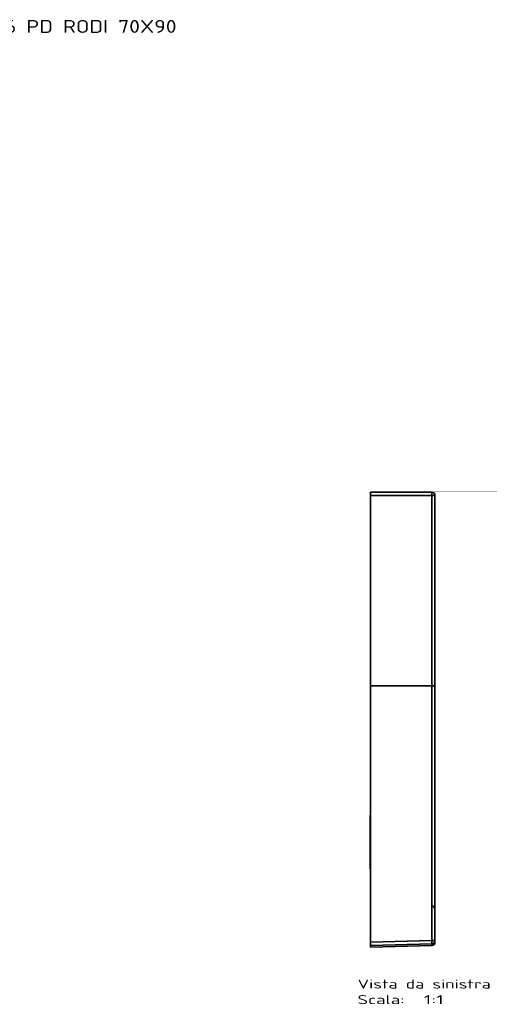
# Model space of a CAD drawing. Extents: x 261 to 1910, y 448 to 1974.
# Tile 21 of 21: x 1182 to 1910, y 448 to 1974. Entities that reach past the tile are written whole.
import ezdxf
from ezdxf.enums import TextEntityAlignment as Align

# ---------------------------------------------------------------- set-up
doc = ezdxf.new("R2010")
doc.units = 0
doc.layers.get('0').update_dxf_attribs({"lineweight": 13})
doc.styles.get("Standard").update_dxf_attribs({"font": 'isocp.shx'})

# ---------------------------------------------------------------- blocks, each defined once
blk = doc.blocks.new('BLOCK16')
at = {"color": 7, "lineweight": 13}
blk.add_text('1036 PD RODI 70X90', height=20, dxfattribs=at).set_placement((400, 1412.2), (712.3, 1412.2), align=Align.FIT)
blk = doc.blocks.new('BLOCK20')
at = {"color": 7, "lineweight": 13}
for s, p, p2 in [('Vista da sinistra', (-120, -69.4), (86.4, -69.4)), ('Scala:', (-120, -93.6), (-47.1, -93.6)), ('  1:1', (-47.1, -93.6), (13.6, -93.6))]:
    blk.add_text(s, height=14, dxfattribs=at).set_placement(p, p2, align=Align.FIT)
blk = doc.blocks.new('BLOCK21')
at = {"color": 7, "lineweight": 35, "ltscale": 0.050509}
blk.add_line((-100, 698), (-100, 700), dxfattribs=at)
at = {"color": 7, "lineweight": 35, "ltscale": 0.124994}
for p, q in [((-100, 695), (-100, 700)), ((-100, 700), (-100, 695))]:
    blk.add_line(p, q, dxfattribs=at)
at = {"color": 7, "lineweight": 35}
for p, q in [((-5, 700), (-100, 700)), ((-100, 695), (-4.9, 695)), ((-100, 695), (-100, 399.9)), ((-100, 399.9), (-100, 695)), ((-100, 695), (-4.9, 695)), ((-4.9, 695), (-4.9, 399.9)), ((-4.9, 695), (-4.9, 399.9)), ((0, 695), (0, 399.9)), ((0, 399.9), (0, 695)), ((-100, 399.9), (-4.9, 399.9)), ((-100, 399.9), (-4.9, 399.9)), ((-100, 399.9), (-100, 2.4)), ((-100, 199.2), (-100, 399.9)), ((-4.9, 399.9), (-4.9, 4.9)), ((-4.9, 399.9), (-4.9, 4.9)), ((0, 399.9), (0, 4.9)), ((0, 4.9), (0, 399.9)), ((-100.4, 199.2), (-100.4, 157.7)), ((-100.4, 157.7), (-100.4, 199.2)), ((-100.4, 157.7), (-100.4, 199)), ((-100.4, 189.2), (-100.4, 157.7)), ((-100.4, 157.7), (-100.4, 116.2)), ((-100.4, 157.7), (-100.4, 116.2)), ((-100.4, 157.7), (-100.4, 126.2)), ((-100, 2.4), (-100, 116.2)), ((-100, 2.4), (-4.9, 4.9)), ((-4.9, 4.9), (-100, 2.4)), ((-4.9, -0.1), (-100, -2.6)), ((-4.9, -0.1), (-100, -2.6)), ((-100, -5.1), (-4.9, -2.6))]:
    blk.add_line(p, q, dxfattribs=at)
at = {"color": 7, "lineweight": 35, "ltscale": 0.121728}
for p, q in [((-4.9, 695), (0, 695)), ((-4.9, 695), (0, 695)), ((0, 399.9), (-4.9, 399.9)), ((-4.9, 399.9), (0, 399.9)), ((0, 4.9), (-4.9, 4.9)), ((0, 4.9), (-4.9, 4.9))]:
    blk.add_line(p, q, dxfattribs=at)
at = {"color": 7, "lineweight": 35, "ltscale": 0.01123}
for p, q in [((-100, 199.2), (-100.4, 199.2)), ((-100, 116.2), (-100.4, 116.2))]:
    blk.add_line(p, q, dxfattribs=at)
at = {"color": 7, "lineweight": 35, "ltscale": 0.011214}
blk.add_line((-100, 157.7), (-100.4, 157.7), dxfattribs=at)
blk.add_line((-100, 157.7), (-100.4, 157.7), dxfattribs=at)
at = {"color": 7, "lineweight": 35, "ltscale": 0.124949}
for p, q in [((-100, -2.6), (-100, 2.4)), ((-100, 2.4), (-100, -2.6))]:
    blk.add_line(p, q, dxfattribs=at)
at = {"color": 7, "lineweight": 35, "ltscale": 0.062507}
blk.add_line((0, 4.9), (0, 2.4), dxfattribs=at)
blk.add_line((0, 4.9), (0, 2.4), dxfattribs=at)
at = {"color": 7, "lineweight": 35, "ltscale": 0.001428}
blk.add_line((0, 4.9), (0, 4.8), dxfattribs=at)
at = {"color": 7, "lineweight": 35, "ltscale": 0.00226}
blk.add_line((0, 4.9), (0, 4.8), dxfattribs=at)
at = {"color": 7, "lineweight": 35, "ltscale": 0.063162}
blk.add_line((-100, -2.6), (-100, -5.1), dxfattribs=at)
at = {"color": 7, "lineweight": 35, "ltscale": 0.062515}
blk.add_line((-4.9, -0.1), (-4.9, -2.6), dxfattribs=at)
at = {"color": 7, "lineweight": 35, "ltscale": 3.0764e-05}
blk.add_line((-4.9, -0.1), (-4.9, -0.1), dxfattribs=at)
at = {"color": 7, "lineweight": 35}
for centre, radius, start, end in [((-5, 695), 5, 0.0014, 90.0013), ((-5, 695), 5, 0.0016, 90.0013), ((-5, 695), 5, 359.9997, 89.9997), ((-6, 52.8), 6, 0.0133, 69.9866), ((-5, 4.9), 5, 271.4979, 359.998), ((-184.2, 0.2), 179.4, 0.8991, 1.4917), ((-183.8, 0.2), 179, 0.8951, 1.4919), ((-5, 4.9), 5, 271.4979, 359.998), ((-5, 2.4), 5, 271.5, 360), ((-5, 2.4), 5, 271.5, 360)]:
    blk.add_arc(centre, radius, start, end, dxfattribs=at)
for points, knots in [([(-4.9, 695), (-4.9, 696), (-4.9, 697), (-4.9, 698), (-4.9, 699.2), (-5, 699.8), (-5, 699.9), (-5, 700), (-5, 700), (-5, 700), (-5, 700), (-5, 700)], [0, 0, 0, 0, 0, 0, 7.225501, 7.225501, 7.225501, 9.287748, 9.287748, 9.287748, 9.577706, 9.577706, 9.577706, 9.577706, 9.577706, 9.577706]), ([(-5, 700), (-5, 700), (-5, 700), (-5, 699.9), (-5, 699.9), (-5, 699.8), (-5, 699.8), (-5, 699.7), (-4.9, 699.6), (-4.9, 699.5), (-4.9, 699.3), (-4.9, 699.2), (-4.9, 699.1), (-4.9, 698.8), (-4.9, 698.5), (-4.9, 698.3), (-4.9, 697.8), (-4.9, 697.2), (-4.9, 696.8), (-4.9, 696.2), (-4.9, 695.5), (-4.9, 695.4), (-4.9, 695.2), (-4.9, 695), (-4.9, 695), (-4.9, 695), (-4.9, 695)], [0, 0, 0, 0, 0, 0, 1.216325, 1.216325, 1.216325, 2.443233, 2.443233, 2.443233, 3.698159, 3.698159, 3.698159, 5.047636, 5.047636, 5.047636, 7.774557, 7.774557, 7.774557, 11.92894, 11.92894, 11.92894, 13.580574, 13.580574, 13.580574, 13.691773, 13.691773, 13.691773, 13.691773, 13.691773, 13.691773]), ([(-4.9, -0.1), (-4.9, -0.1), (-4.9, -0.1), (-4.8, 0), (-4.8, 0.3), (-4.8, 0.8), (-4.8, 1.2), (-4.8, 2.1), (-4.8, 3.1), (-4.8, 3.7), (-4.9, 4.3), (-4.9, 4.9)], [0, 0, 0, 0, 0, 0, 1.833043, 1.833043, 1.833043, 5.457732, 5.457732, 5.457732, 9.567606, 9.567606, 9.567606, 9.567606, 9.567606, 9.567606]), ([(-4.9, 4.9), (-4.9, 4.9), (-4.9, 4.9), (-4.9, 4.9), (-4.9, 4.9), (-4.9, 4.9), (-4.9, 4.9), (-4.9, 4.9), (-4.9, 4.9), (-4.9, 4.9), (-4.9, 4.9), (-4.9, 4.9), (-4.9, 4.9), (-4.9, 4.9), (-4.9, 4.8), (-4.9, 4.8), (-4.9, 4.8), (-4.9, 4.8), (-4.9, 4.8), (-4.9, 4.8), (-4.9, 4.8), (-4.9, 4.8), (-4.9, 4.8), (-4.9, 4.8), (-4.9, 4.8), (-4.9, 4.7), (-4.9, 4.6), (-4.9, 4.5), (-4.9, 4.4), (-4.9, 4.2), (-4.9, 4.2), (-4.8, 4), (-4.8, 3.9), (-4.8, 3.8), (-4.8, 3.7), (-4.8, 3.6), (-4.8, 3.6), (-4.8, 3.3), (-4.8, 2.9), (-4.8, 2.6), (-4.8, 2), (-4.8, 1.4), (-4.8, 1.1), (-4.8, 0.8), (-4.8, 0.6), (-4.8, 0.5), (-4.8, 0.2), (-4.8, 0), (-4.8, -0.1), (-4.9, -0.1), (-4.9, -0.1)], [0, 0, 0, 0, 0, 0, 0.00163, 0.00163, 0.00163, 0.012495, 0.012495, 0.012495, 0.02336, 0.02336, 0.02336, 0.034098, 0.034098, 0.034098, 0.066267, 0.066267, 0.066267, 0.107986, 0.107986, 0.107986, 0.149705, 0.149705, 0.149705, 0.186694, 0.186694, 0.186694, 0.791723, 0.791723, 0.791723, 1.40303, 1.40303, 1.40303, 1.861995, 1.861995, 1.861995, 2.32096, 2.32096, 2.32096, 4.821303, 4.821303, 4.821303, 7.33389, 7.33389, 7.33389, 8.436092, 8.436092, 8.436092, 11.607458, 11.607458, 11.607458, 11.607458, 11.607458, 11.607458])]:
    blk.add_open_spline(points, degree=5, knots=knots, dxfattribs=at)

msp = doc.modelspace()

# ---------------------------------------------------------------- block references
at = {"lineweight": 0}
for name, p in [('BLOCK16', (713.3, 541.4)), ('BLOCK21', (1826.1, 541.4)), ('BLOCK20', (1826.1, 541.4))]:
    msp.add_blockref(name, p, dxfattribs=at)

doc.saveas('drawing.dxf')
